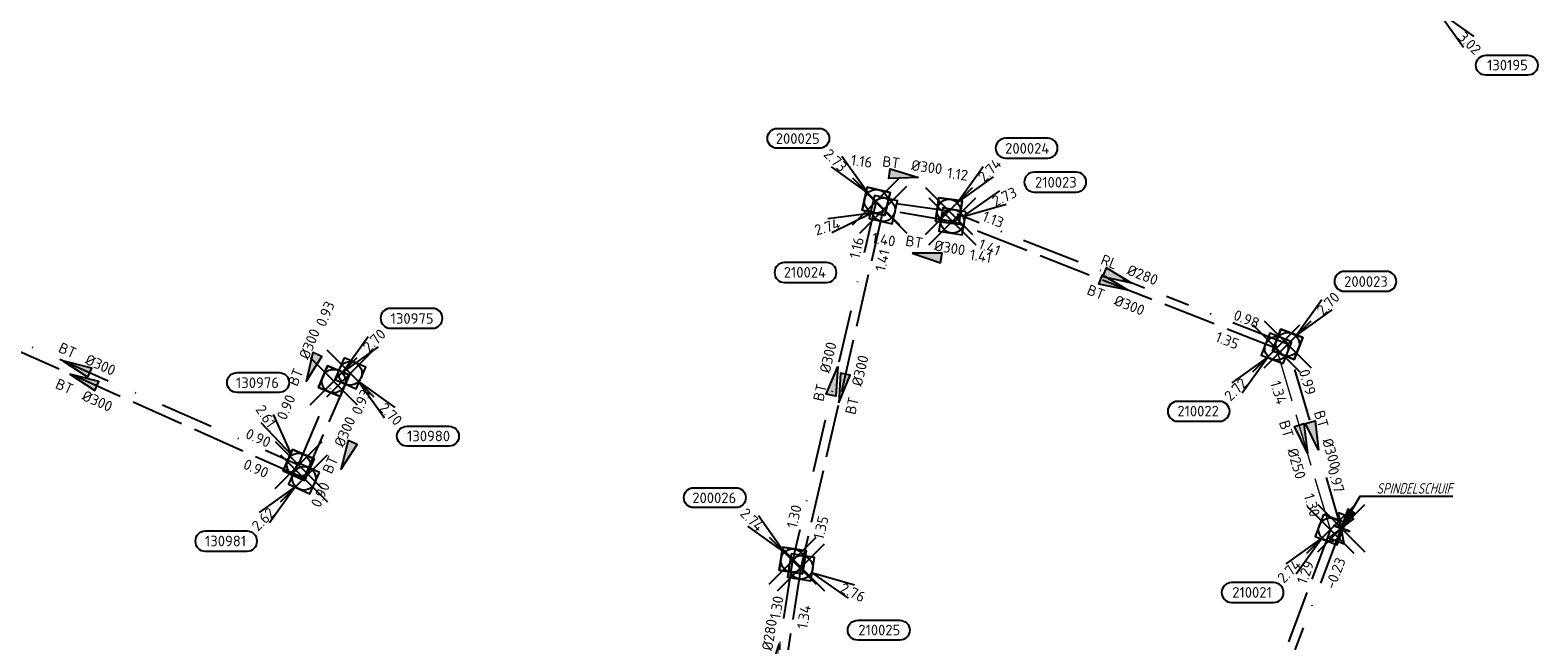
# Model space of a CAD drawing. Header units: metres. Extents: x 153343 to 157271, y 461673 to 467005.
# Tile 128 of 191: x 154117 to 154309, y 466144 to 466221. Entities that reach past the tile are written whole.
import ezdxf
from ezdxf.enums import TextEntityAlignment as Align

# ---------------------------------------------------------------- set-up
doc = ezdxf.new("R2010")
doc.units = ezdxf.units.M
doc.header["$LTSCALE"] = 0.75
doc.header["$PDMODE"] = 3
doc.header["$PDSIZE"] = 3
for name, pattern in [('RI-HWA_BETON', [11.4, 9, -2.4]), ('RI-RELINEN', [38, 10, -4, 0, -4, 4, -4, 4, -4, 0, -4]), ('RI-VWA_BETON', [19, 9, -5, 0, -5])]:
    doc.linetypes.add(name, pattern=pattern)
doc.layers.get('0').update_dxf_attribs({"lineweight": 25})
doc.layers.get('defpoints').update_dxf_attribs({"lineweight": 25})
for name, color, linetype in [('B-OI-RI-AANPIJLING', 1, 'Continuous'), ('B-OI-RI-HWA_PUTNUMMER-S @ 0.75', 151, 'Continuous'), ('B-OI-RI-HWA_TRANSPORTLEIDING_BETON_300-G', 151, 'RI-HWA_BETON'), ('B-OI-RI-VWA_PUTNUMMER-S @ 0.75', 33, 'Continuous'), ('B-OI-RI-VWA_TRANSPORTLEIDING_B+RELINED_280-G', 33, 'RI-RELINEN'), ('B-OI-RI-VWA_TRANSPORTLEIDING_BETON_300-G', 33, 'RI-VWA_BETON')]:
    doc.layers.add(name, color=color, linetype=linetype)
for name, color, linetype, lineweight in [('B-OI-RI-GWA_PUTNUMMER-S @ 0.75', 11, 'Continuous', 25), ('B-OI-RI-GWA_STROOMRICHTING-S @ 0.75', 11, 'Continuous', 25), ('B-OI-RI-HWA_RIOOLPUT_INSPECTIEPUT-S', 151, 'Continuous', 25), ('B-OI-RI-HWA_STROOMRICHTING-S @ 0.75', 151, 'Continuous', 25), ('B-OI-RI-HWA_TRANSPORTLEIDING_BETON_250-G', 151, 'RI-HWA_BETON', 18), ('B-OI-RI-VWA_HULPSTUK-S @ 0.75', 33, 'Continuous', 25), ('B-OI-RI-VWA_RIOOLPUT_INSPECTIEPUT_BETON-S', 33, 'Continuous', 25), ('B-OI-RI-VWA_STROOMRICHTING-S @ 0.75', 33, 'Continuous', 25), ('N-OI-RI-BIJZONDERDERHEDEN-T18', 134, 'Continuous', 18)]:
    doc.layers.add(name, color=color, linetype=linetype, lineweight=lineweight)
doc.layers.add('inspectieput', color=7, linetype='Continuous', plot=False)
doc.layers.add('spindelschuif', color=7, linetype='Continuous', plot=False)
doc.styles.add('NLCS-ISO', font='isocpeur.ttf')
doc.styles.add('NLCS-ISO-M750-T18_CURSIEF', font='NLCS-ISO.ttf', dxfattribs={"oblique": 15, "height": 1.35})

# ---------------------------------------------------------------- blocks, each defined once
blk = doc.blocks.new('*U101')
at = {"ltscale": 0.1}
blk.add_hatch(color=256, dxfattribs=at).paths.add_polyline_path([(-2.500000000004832, 0), (2.500000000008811, -0.8333333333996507), (2.500000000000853, 0.8333333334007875)])
at = {"ltscale": 0.1, "flags": 128}
blk.add_lwpolyline([(-2.500000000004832, 0), (2.500000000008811, -0.8333333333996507), (2.500000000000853, 0.8333333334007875)], close=True, dxfattribs=at)
at = {"ltscale": 0.1, "style": 'NLCS-ISO'}
for tag, p in [('BOBL', (-24.6333736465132, -3.240000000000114)), ('MAT', (-1.000000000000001, -3.740000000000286))]:
    blk.add_attdef(tag, text='', height=1.8, dxfattribs=at).set_placement(p, align=Align.BOTTOM_RIGHT)
for tag, p in [('DIA', (0.9999999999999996, -3.740000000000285)), ('BOBR', (23.68738302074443, -3.231687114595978))]:
    blk.add_attdef(tag, text='', height=1.8, dxfattribs=at).set_placement(p, align=Align.BOTTOM_LEFT)
at = {"layer": 'defpoints', "ltscale": 0.1, "style": 'NLCS-ISO', "flags": 1}
blk.add_attdef('JVA', text='', height=1.8, dxfattribs=at).set_placement((0, -0.9999999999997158), align=Align.TOP_CENTER)
blk = doc.blocks.new('*U102')
at = {"ltscale": 0.1}
blk.add_hatch(color=256, dxfattribs=at).paths.add_polyline_path([(-2.500000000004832, 0), (2.500000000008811, -0.8333333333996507), (2.500000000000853, 0.8333333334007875)])
at = {"ltscale": 0.1, "flags": 128}
blk.add_lwpolyline([(-2.500000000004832, 0), (2.500000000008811, -0.8333333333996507), (2.500000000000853, 0.8333333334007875)], close=True, dxfattribs=at)
at = {"ltscale": 0.1, "style": 'NLCS-ISO'}
for tag, p in [('BOBL', (-21.89021853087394, -3.240000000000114)), ('MAT', (-1.000000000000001, -3.740000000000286))]:
    blk.add_attdef(tag, text='', height=1.8, dxfattribs=at).set_placement(p, align=Align.BOTTOM_RIGHT)
for tag, p in [('DIA', (0.9999999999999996, -3.740000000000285)), ('BOBR', (20.9442285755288, -3.233604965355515))]:
    blk.add_attdef(tag, text='', height=1.8, dxfattribs=at).set_placement(p, align=Align.BOTTOM_LEFT)
at = {"layer": 'defpoints', "ltscale": 0.1, "style": 'NLCS-ISO', "flags": 1}
blk.add_attdef('JVA', text='', height=1.8, dxfattribs=at).set_placement((0, -0.9999999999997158), align=Align.TOP_CENTER)
blk = doc.blocks.new('*U80')
at = {"ltscale": 0.1}
blk.add_hatch(color=256, dxfattribs=at).paths.add_polyline_path([(-2.500000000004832, 0), (2.500000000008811, -0.8333333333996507), (2.500000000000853, 0.8333333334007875)])
at = {"ltscale": 0.1, "flags": 128}
blk.add_lwpolyline([(-2.500000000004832, 0), (2.500000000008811, -0.8333333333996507), (2.500000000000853, 0.8333333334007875)], close=True, dxfattribs=at)
at = {"ltscale": 0.1, "style": 'NLCS-ISO'}
for tag, p in [('MAT', (-1, 0.5000000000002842)), ('BOBL', (-5.662221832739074, 1.144560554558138e-13))]:
    blk.add_attdef(tag, text='', height=1.8, dxfattribs=at).set_placement(p, align=Align.BOTTOM_RIGHT)
for tag, p in [('DIA', (1, 0.5000000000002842)), ('BOBR', (7.216235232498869, 0.003202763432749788))]:
    blk.add_attdef(tag, text='', height=1.8, dxfattribs=at).set_placement(p, align=Align.BOTTOM_LEFT)
at = {"layer": 'defpoints', "ltscale": 0.1, "style": 'NLCS-ISO', "flags": 1}
blk.add_attdef('JVA', text='', height=1.8, dxfattribs=at).set_placement((0, -0.9999999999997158), align=Align.TOP_CENTER)
blk = doc.blocks.new('*U111')
at = {"ltscale": 0.1}
blk.add_hatch(color=256, dxfattribs=at).paths.add_polyline_path([(2.500000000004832, 0), (-2.500000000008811, -0.8333333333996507), (-2.500000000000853, 0.8333333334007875)])
at = {"ltscale": 0.1, "flags": 128}
blk.add_lwpolyline([(2.500000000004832, 0), (-2.500000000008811, -0.8333333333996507), (-2.500000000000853, 0.8333333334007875)], close=True, dxfattribs=at)
at = {"ltscale": 0.1, "style": 'NLCS-ISO'}
for tag, p in [('BOBL', (-20.26522243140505, -3.240000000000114)), ('MAT', (-1.000000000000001, -3.740000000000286))]:
    blk.add_attdef(tag, text='', height=1.8, dxfattribs=at).set_placement(p, align=Align.BOTTOM_RIGHT)
for tag, p in [('DIA', (0.9999999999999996, -3.740000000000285)), ('BOBR', (19.31923287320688, -3.234741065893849))]:
    blk.add_attdef(tag, text='', height=1.8, dxfattribs=at).set_placement(p, align=Align.BOTTOM_LEFT)
at = {"layer": 'defpoints', "ltscale": 0.1, "style": 'NLCS-ISO', "flags": 1}
blk.add_attdef('JVA', text='', height=1.8, dxfattribs=at).set_placement((0, -0.9999999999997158), align=Align.TOP_CENTER)
blk = doc.blocks.new('*U114')
at = {"ltscale": 0.1}
blk.add_hatch(color=256, dxfattribs=at).paths.add_polyline_path([(-2.500000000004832, 0), (2.500000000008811, -0.8333333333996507), (2.500000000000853, 0.8333333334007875)])
at = {"ltscale": 0.1, "flags": 128}
blk.add_lwpolyline([(-2.500000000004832, 0), (2.500000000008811, -0.8333333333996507), (2.500000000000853, 0.8333333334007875)], close=True, dxfattribs=at)
at = {"ltscale": 0.1, "style": 'NLCS-ISO'}
for tag, p in [('MAT', (-1, 0.5000000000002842)), ('BOBL', (-22.39600124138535, 1.125716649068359e-13))]:
    blk.add_attdef(tag, text='', height=1.8, dxfattribs=at).set_placement(p, align=Align.BOTTOM_RIGHT)
for tag, p in [('DIA', (1, 0.5000000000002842)), ('BOBR', (21.45001116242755, -0.006748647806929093))]:
    blk.add_attdef(tag, text='', height=1.8, dxfattribs=at).set_placement(p, align=Align.BOTTOM_LEFT)
at = {"layer": 'defpoints', "ltscale": 0.1, "style": 'NLCS-ISO', "flags": 1}
blk.add_attdef('JVA', text='', height=1.8, dxfattribs=at).set_placement((0, -0.9999999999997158), align=Align.TOP_CENTER)
blk = doc.blocks.new('*U115')
at = {"ltscale": 0.1}
blk.add_hatch(color=256, dxfattribs=at).paths.add_polyline_path([(2.500000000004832, 0), (-2.500000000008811, -0.8333333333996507), (-2.500000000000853, 0.8333333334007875)])
at = {"ltscale": 0.1, "flags": 128}
blk.add_lwpolyline([(2.500000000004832, 0), (-2.500000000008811, -0.8333333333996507), (-2.500000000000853, 0.8333333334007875)], close=True, dxfattribs=at)
at = {"ltscale": 0.1, "style": 'NLCS-ISO'}
for tag, p in [('BOBL', (-6.749916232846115, -3.240000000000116)), ('MAT', (-1.000000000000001, -3.740000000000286))]:
    blk.add_attdef(tag, text='', height=1.8, dxfattribs=at).set_placement(p, align=Align.BOTTOM_RIGHT)
for tag, p in [('DIA', (0.9999999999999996, -3.740000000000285)), ('BOBR', (9.228283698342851, -3.246584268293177))]:
    blk.add_attdef(tag, text='', height=1.8, dxfattribs=at).set_placement(p, align=Align.BOTTOM_LEFT)
at = {"layer": 'defpoints', "ltscale": 0.1, "style": 'NLCS-ISO', "flags": 1}
blk.add_attdef('JVA', text='', height=1.8, dxfattribs=at).set_placement((0, -0.9999999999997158), align=Align.TOP_CENTER)
blk = doc.blocks.new('*U135')
at = {"ltscale": 0.1}
blk.add_hatch(color=256, dxfattribs=at).paths.add_polyline_path([(2.500000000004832, 0), (-2.500000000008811, -0.8333333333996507), (-2.500000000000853, 0.8333333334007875)])
at = {"ltscale": 0.1, "flags": 128}
blk.add_lwpolyline([(2.500000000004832, 0), (-2.500000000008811, -0.8333333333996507), (-2.500000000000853, 0.8333333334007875)], close=True, dxfattribs=at)
at = {"ltscale": 0.1, "style": 'NLCS-ISO'}
for tag, p in [('MAT', (-1, 0.5000000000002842)), ('BOBL', (-7.445877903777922, 1.142551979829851e-13))]:
    blk.add_attdef(tag, text='', height=1.8, dxfattribs=at).set_placement(p, align=Align.BOTTOM_RIGHT)
for tag, p in [('DIA', (1, 0.5000000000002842)), ('BOBR', (6.499891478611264, 0.003703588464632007))]:
    blk.add_attdef(tag, text='', height=1.8, dxfattribs=at).set_placement(p, align=Align.BOTTOM_LEFT)
at = {"layer": 'defpoints', "ltscale": 0.1, "style": 'NLCS-ISO', "flags": 1}
blk.add_attdef('JVA', text='', height=1.8, dxfattribs=at).set_placement((0, -0.9999999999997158), align=Align.TOP_CENTER)
blk = doc.blocks.new('*U136')
at = {"ltscale": 0.1}
blk.add_hatch(color=256, dxfattribs=at).paths.add_polyline_path([(2.500000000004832, 0), (-2.500000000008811, -0.8333333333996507), (-2.500000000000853, 0.8333333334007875)])
at = {"ltscale": 0.1, "flags": 128}
blk.add_lwpolyline([(2.500000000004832, 0), (-2.500000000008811, -0.8333333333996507), (-2.500000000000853, 0.8333333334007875)], close=True, dxfattribs=at)
at = {"ltscale": 0.1, "style": 'NLCS-ISO'}
for tag, p in [('MAT', (-1, 0.5000000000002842)), ('BOBL', (-22.04264743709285, 1.126114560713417e-13))]:
    blk.add_attdef(tag, text='', height=1.8, dxfattribs=at).set_placement(p, align=Align.BOTTOM_RIGHT)
for tag, p in [('DIA', (1, 0.5000000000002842)), ('BOBR', (21.09665744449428, -0.006501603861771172))]:
    blk.add_attdef(tag, text='', height=1.8, dxfattribs=at).set_placement(p, align=Align.BOTTOM_LEFT)
at = {"layer": 'defpoints', "ltscale": 0.1, "style": 'NLCS-ISO', "flags": 1}
blk.add_attdef('JVA', text='', height=1.8, dxfattribs=at).set_placement((0, -0.9999999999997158), align=Align.TOP_CENTER)
blk = doc.blocks.new('*U66')
at = {"ltscale": 0.1}
blk.add_hatch(color=256, dxfattribs=at).paths.add_polyline_path([(2.500000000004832, 0), (-2.500000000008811, -0.8333333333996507), (-2.500000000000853, 0.8333333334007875)])
at = {"ltscale": 0.1, "flags": 128}
blk.add_lwpolyline([(2.500000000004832, 0), (-2.500000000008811, -0.8333333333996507), (-2.500000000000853, 0.8333333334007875)], close=True, dxfattribs=at)
at = {"ltscale": 0.1, "style": 'NLCS-ISO'}
for tag, p in [('MAT', (-1, 0.5000000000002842)), ('BOBL', (-5.662221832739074, 1.144560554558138e-13))]:
    blk.add_attdef(tag, text='', height=1.8, dxfattribs=at).set_placement(p, align=Align.BOTTOM_RIGHT)
for tag, p in [('DIA', (1, 0.5000000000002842)), ('BOBR', (7.216235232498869, 0.003202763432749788))]:
    blk.add_attdef(tag, text='', height=1.8, dxfattribs=at).set_placement(p, align=Align.BOTTOM_LEFT)
at = {"layer": 'defpoints', "ltscale": 0.1, "style": 'NLCS-ISO', "flags": 1}
blk.add_attdef('JVA', text='', height=1.8, dxfattribs=at).set_placement((0, -0.9999999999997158), align=Align.TOP_CENTER)
blk = doc.blocks.new('*U122')
at = {"ltscale": 0.1}
blk.add_hatch(color=256, dxfattribs=at).paths.add_polyline_path([(2.500000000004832, 0), (-2.500000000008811, -0.8333333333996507), (-2.500000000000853, 0.8333333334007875)])
at = {"ltscale": 0.1, "flags": 128}
blk.add_lwpolyline([(2.500000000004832, 0), (-2.500000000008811, -0.8333333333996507), (-2.500000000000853, 0.8333333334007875)], close=True, dxfattribs=at)
at = {"ltscale": 0.1, "style": 'NLCS-ISO'}
for tag, p in [('MAT', (-1, 0.5000000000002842)), ('BOBL', (-21.6243377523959, 1.126585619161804e-13))]:
    blk.add_attdef(tag, text='', height=1.8, dxfattribs=at).set_placement(p, align=Align.BOTTOM_RIGHT)
for tag, p in [('DIA', (1, 0.5000000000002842)), ('BOBR', (20.67834786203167, -0.006209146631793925))]:
    blk.add_attdef(tag, text='', height=1.8, dxfattribs=at).set_placement(p, align=Align.BOTTOM_LEFT)
at = {"layer": 'defpoints', "ltscale": 0.1, "style": 'NLCS-ISO', "flags": 1}
blk.add_attdef('JVA', text='', height=1.8, dxfattribs=at).set_placement((0, -0.9999999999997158), align=Align.TOP_CENTER)
blk = doc.blocks.new('*U145')
at = {"ltscale": 0.1}
blk.add_hatch(color=256, dxfattribs=at).paths.add_polyline_path([(2.500000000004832, 0), (-2.500000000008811, -0.8333333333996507), (-2.500000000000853, 0.8333333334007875)])
at = {"ltscale": 0.1, "flags": 128}
blk.add_lwpolyline([(2.500000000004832, 0), (-2.500000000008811, -0.8333333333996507), (-2.500000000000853, 0.8333333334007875)], close=True, dxfattribs=at)
at = {"ltscale": 0.1, "style": 'NLCS-ISO'}
for tag, p in [('BOBL', (-23.73627073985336, -3.240000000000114)), ('MAT', (-1.000000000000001, -3.740000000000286))]:
    blk.add_attdef(tag, text='', height=1.8, dxfattribs=at).set_placement(p, align=Align.BOTTOM_RIGHT)
for tag, p in [('DIA', (0.9999999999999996, -3.740000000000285)), ('BOBR', (22.79028033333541, -3.232314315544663))]:
    blk.add_attdef(tag, text='', height=1.8, dxfattribs=at).set_placement(p, align=Align.BOTTOM_LEFT)
at = {"layer": 'defpoints', "ltscale": 0.1, "style": 'NLCS-ISO', "flags": 1}
blk.add_attdef('JVA', text='', height=1.8, dxfattribs=at).set_placement((0, -0.9999999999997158), align=Align.TOP_CENTER)
blk = doc.blocks.new('*U146')
at = {"ltscale": 0.1}
blk.add_hatch(color=256, dxfattribs=at).paths.add_polyline_path([(2.500000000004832, 0), (-2.500000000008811, -0.8333333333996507), (-2.500000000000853, 0.8333333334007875)])
at = {"ltscale": 0.1, "flags": 128}
blk.add_lwpolyline([(2.500000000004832, 0), (-2.500000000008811, -0.8333333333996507), (-2.500000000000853, 0.8333333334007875)], close=True, dxfattribs=at)
at = {"ltscale": 0.1, "style": 'NLCS-ISO'}
for tag, p in [('MAT', (-1, 0.5000000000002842)), ('BOBL', (-6.961688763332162, 1.143097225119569e-13))]:
    blk.add_attdef(tag, text='', height=1.8, dxfattribs=at).set_placement(p, align=Align.BOTTOM_RIGHT)
for tag, p in [('DIA', (1, 0.5000000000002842)), ('BOBR', (6.015702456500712, 0.004042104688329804))]:
    blk.add_attdef(tag, text='', height=1.8, dxfattribs=at).set_placement(p, align=Align.BOTTOM_LEFT)
at = {"layer": 'defpoints', "ltscale": 0.1, "style": 'NLCS-ISO', "flags": 1}
blk.add_attdef('JVA', text='', height=1.8, dxfattribs=at).set_placement((0, -0.9999999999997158), align=Align.TOP_CENTER)
blk = doc.blocks.new('*U2219')
at = {"ltscale": 0.1}
blk.add_hatch(color=256, dxfattribs=at).paths.add_polyline_path([(-2.500000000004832, 0), (2.500000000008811, -0.8333333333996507), (2.500000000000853, 0.8333333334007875)])
at = {"ltscale": 0.1, "flags": 128}
blk.add_lwpolyline([(-2.500000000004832, 0), (2.500000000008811, -0.8333333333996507), (2.500000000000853, 0.8333333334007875)], close=True, dxfattribs=at)
at = {"ltscale": 0.1, "style": 'NLCS-ISO'}
for tag, p in [('BOBL', (-31.75669293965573, -3.240000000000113)), ('MAT', (-1.000000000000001, -3.740000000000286))]:
    blk.add_attdef(tag, text='', height=1.8, dxfattribs=at).set_placement(p, align=Align.BOTTOM_RIGHT)
for tag, p in [('DIA', (0.9999999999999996, -3.740000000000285)), ('BOBR', (30.81070057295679, -3.226706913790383))]:
    blk.add_attdef(tag, text='', height=1.8, dxfattribs=at).set_placement(p, align=Align.BOTTOM_LEFT)
at = {"layer": 'defpoints', "ltscale": 0.1, "style": 'NLCS-ISO', "flags": 1}
blk.add_attdef('JVA', text='', height=1.8, dxfattribs=at).set_placement((0, -0.9999999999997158), align=Align.TOP_CENTER)
blk = doc.blocks.new('*U2220')
at = {"ltscale": 0.1}
blk.add_hatch(color=256, dxfattribs=at).paths.add_polyline_path([(-2.500000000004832, 0), (2.500000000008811, -0.8333333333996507), (2.500000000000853, 0.8333333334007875)])
at = {"ltscale": 0.1, "flags": 128}
blk.add_lwpolyline([(-2.500000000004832, 0), (2.500000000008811, -0.8333333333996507), (2.500000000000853, 0.8333333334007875)], close=True, dxfattribs=at)
at = {"ltscale": 0.1, "style": 'NLCS-ISO'}
for tag, p in [('MAT', (-1, 0.5000000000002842)), ('BOBL', (-32.00379197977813, 1.114897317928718e-13))]:
    blk.add_attdef(tag, text='', height=1.8, dxfattribs=at).set_placement(p, align=Align.BOTTOM_RIGHT)
for tag, p in [('DIA', (1, 0.5000000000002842)), ('BOBR', (31.05779955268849, -0.01346584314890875))]:
    blk.add_attdef(tag, text='', height=1.8, dxfattribs=at).set_placement(p, align=Align.BOTTOM_LEFT)
at = {"layer": 'defpoints', "ltscale": 0.1, "style": 'NLCS-ISO', "flags": 1}
blk.add_attdef('JVA', text='', height=1.8, dxfattribs=at).set_placement((0, -0.9999999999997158), align=Align.TOP_CENTER)
blk = doc.blocks.new('*U353')
at = {"ltscale": 0.1}
blk.add_hatch(color=256, dxfattribs=at).paths.add_polyline_path([(2.500000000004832, 0), (-2.500000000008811, -0.8333333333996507), (-2.500000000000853, 0.8333333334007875)])
at = {"ltscale": 0.1, "flags": 128}
blk.add_lwpolyline([(2.500000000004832, 0), (-2.500000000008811, -0.8333333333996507), (-2.500000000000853, 0.8333333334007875)], close=True, dxfattribs=at)
at = {"ltscale": 0.1, "style": 'NLCS-ISO'}
for tag, p in [('MAT', (-1, 0.5000000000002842)), ('BOBL', (-20.84457502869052, 1.127463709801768e-13))]:
    blk.add_attdef(tag, text='', height=1.8, dxfattribs=at).set_placement(p, align=Align.BOTTOM_RIGHT)
for tag, p in [('DIA', (1, 0.5000000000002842)), ('BOBR', (19.89858532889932, -0.005663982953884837))]:
    blk.add_attdef(tag, text='', height=1.8, dxfattribs=at).set_placement(p, align=Align.BOTTOM_LEFT)
at = {"layer": 'defpoints', "ltscale": 0.1, "style": 'NLCS-ISO', "flags": 1}
blk.add_attdef('JVA', text='', height=1.8, dxfattribs=at).set_placement((0, -0.9999999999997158), align=Align.TOP_CENTER)
blk = doc.blocks.new('B-SRI-PUT_HWA-SO')
at = {"lineweight": -3, "flags": 128}
blk.add_lwpolyline([(-1.999999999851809, -2.00000000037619), (2.000000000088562, -2.000000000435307), (2.000000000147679, 1.99999999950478), (-2.00000000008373, 1.999999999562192)], close=True, dxfattribs=at)
at = {"lineweight": -3}
blk.add_circle((0, 0), 1.999999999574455, dxfattribs=at)
blk = doc.blocks.new('*U396')
for q in [(8.02424040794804, -5.236799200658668), (9.105773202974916, -2.982850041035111)]:
    blk.add_line((1.80315932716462, -0.8652262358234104), q)
blk.add_lwpolyline([(16.8101220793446, -12.39118641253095), (9.652067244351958, -12.39118641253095, -0.9999999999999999), (9.652067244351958, -9.006816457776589), (16.8101220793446, -9.006816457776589, -0.9999999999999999)], format="xyb", close=True)
at = {"ltscale": 0.1, "style": 'NLCS-ISO'}
blk.add_attdef('PUTHGT', text='', height=1.8, rotation=334.3664901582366, dxfattribs=at).set_placement((6.883114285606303, -3.33378304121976), align=Align.MIDDLE_LEFT)
blk.add_attdef('PUTNR', text='', height=1.8, dxfattribs=at).set_placement((13.33333333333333, -8.866666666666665), align=Align.MIDDLE_CENTER)
blk = doc.blocks.new('*U397')
for q in [(-9.452959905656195, -1.566540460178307), (-8.725980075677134, -3.958506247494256)]:
    blk.add_line((-1.91357262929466, -0.5815838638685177), q)
blk.add_lwpolyline([(-16.8101220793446, -12.39118641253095), (-9.652067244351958, -12.39118641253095, 0.9999999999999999), (-9.652067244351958, -9.006816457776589), (-16.8101220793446, -9.006816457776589, 0.9999999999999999)], format="xyb", close=True)
at = {"ltscale": 0.1, "style": 'NLCS-ISO'}
blk.add_attdef('PUTHGT', text='', height=1.8, rotation=16.9053737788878, dxfattribs=at).set_placement((-11.4426101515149, -3.506910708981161), align=Align.MIDDLE_LEFT)
blk.add_attdef('PUTNR', text='', height=1.8, dxfattribs=at).set_placement((-13.33333333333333, -8.866666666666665), align=Align.MIDDLE_CENTER)
blk = doc.blocks.new('*U398')
for q in [(8.055539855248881, 5.188523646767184), (9.123519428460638, 2.928121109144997)]:
    blk.add_line((1.808322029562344, 0.8543836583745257), q)
blk.add_lwpolyline([(21.06616080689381, 8.377612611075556), (13.90810597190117, 8.377612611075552, 0.9999999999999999), (13.90810597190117, 4.993242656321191), (21.06616080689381, 4.993242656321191, 0.9999999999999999)], format="xyb", close=True)
at = {"ltscale": 0.1, "style": 'NLCS-ISO'}
blk.add_attdef('PUTHGT', text='', height=1.8, rotation=25.28947812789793, dxfattribs=at).set_placement((6.903007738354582, 3.292393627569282), align=Align.MIDDLE_LEFT)
blk.add_attdef('PUTNR', text='', height=1.8, dxfattribs=at).set_placement((17.58937206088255, 6.653092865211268), align=Align.MIDDLE_CENTER)
blk = doc.blocks.new('*U241')
for q in [(-7.601397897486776, -5.833630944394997), (-5.833630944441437, -7.601397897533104)]:
    blk.add_line((-1.414213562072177, -1.414213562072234), q)
blk.add_lwpolyline([(-16.8101220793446, -12.39118641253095), (-9.652067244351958, -12.39118641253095, 0.9999999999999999), (-9.652067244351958, -9.006816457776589), (-16.8101220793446, -9.006816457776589, 0.9999999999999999)], format="xyb", close=True)
at = {"ltscale": 0.1, "style": 'NLCS-ISO'}
blk.add_attdef('PUTHGT', text='', height=1.8, rotation=44.99999999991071, dxfattribs=at).set_placement((-8.442832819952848, -8.482353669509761), align=Align.MIDDLE_LEFT)
blk.add_attdef('PUTNR', text='', height=1.8, dxfattribs=at).set_placement((-13.33333333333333, -8.866666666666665), align=Align.MIDDLE_CENTER)
blk = doc.blocks.new('*U260')
for q in [(-7.601397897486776, 5.833630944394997), (-5.833630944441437, 7.601397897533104)]:
    blk.add_line((-1.414213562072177, 1.414213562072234), q)
blk.add_lwpolyline([(-16.8101220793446, 12.39118641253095), (-9.652067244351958, 12.39118641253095, -0.9999999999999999), (-9.652067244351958, 9.006816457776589), (-16.8101220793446, 9.006816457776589, -0.9999999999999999)], format="xyb", close=True)
at = {"ltscale": 0.1, "style": 'NLCS-ISO'}
blk.add_attdef('PUTNR', text='', height=1.8, dxfattribs=at).set_placement((-13.33333333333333, 10.66666666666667), align=Align.MIDDLE_CENTER)
blk.add_attdef('PUTHGT', text='', height=1.8, rotation=315.0000000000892, dxfattribs=at).set_placement((-8.442832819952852, 8.482353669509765), align=Align.MIDDLE_LEFT)
blk = doc.blocks.new('*U43')
for q in [(5.833630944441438, 7.601397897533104), (7.601397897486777, 5.833630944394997)]:
    blk.add_line((1.414213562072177, 1.414213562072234), q)
blk.add_lwpolyline([(16.8101220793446, 12.39118641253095), (9.652067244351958, 12.39118641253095, 0.9999999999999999), (9.652067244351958, 9.006816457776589), (16.8101220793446, 9.006816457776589, 0.9999999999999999)], format="xyb", close=True)
at = {"ltscale": 0.1, "style": 'NLCS-ISO'}
blk.add_attdef('PUTHGT', text='', height=1.8, rotation=44.99999999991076, dxfattribs=at).set_placement((5.388131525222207, 5.427652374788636), align=Align.MIDDLE_LEFT)
blk.add_attdef('PUTNR', text='', height=1.8, dxfattribs=at).set_placement((13.33333333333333, 10.66666666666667), align=Align.MIDDLE_CENTER)
blk = doc.blocks.new('SRI-HULP_AFSLUITER_SPINDEL-SO')
at = {"ltscale": 0.1}
blk.add_hatch(color=256, dxfattribs=at).paths.add_polyline_path([(0.05249999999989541, -1.290033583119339), (-0.05250000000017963, -1.290033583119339), (-0.05250000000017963, 1.456364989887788), (0.05249999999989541, 1.456364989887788)])
for p, q in [((2.303946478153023, 1.373199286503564), (-2.303946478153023, -1.373199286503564)), ((-2.303946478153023, 1.373199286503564), (2.303946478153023, -1.373199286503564)), ((2.303946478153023, -1.373199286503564), (2.303946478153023, 1.373199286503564))]:
    blk.add_line(p, q)
for p, q in [((-2.303946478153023, -1.373199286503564), (-2.303946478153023, 1.373199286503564)), ((-0.05250000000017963, -1.290033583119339), (-0.05250000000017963, 1.456364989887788)), ((-0.05250000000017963, 0.0831657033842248), (0.05249999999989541, 0.0831657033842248)), ((0.05249999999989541, -1.290033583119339), (0.05249999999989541, 1.456364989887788))]:
    blk.add_line(p, q, dxfattribs=at)
at = {"ltscale": 0.1, "flags": 128}
blk.add_lwpolyline([(0.05249999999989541, -1.290033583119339), (-0.05250000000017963, -1.290033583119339), (-0.05250000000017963, 1.456364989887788), (0.05249999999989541, 1.456364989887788)], close=True, dxfattribs=at)
blk = doc.blocks.new('*U247')
for q in [(5.833630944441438, -7.601397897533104), (7.601397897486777, -5.833630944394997)]:
    blk.add_line((1.414213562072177, -1.414213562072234), q)
blk.add_lwpolyline([(16.8101220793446, -12.39118641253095), (9.652067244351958, -12.39118641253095, -0.9999999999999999), (9.652067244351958, -9.006816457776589), (16.8101220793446, -9.006816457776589, -0.9999999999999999)], format="xyb", close=True)
at = {"ltscale": 0.1, "style": 'NLCS-ISO'}
blk.add_attdef('PUTHGT', text='', height=1.8, rotation=315.0000000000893, dxfattribs=at).set_placement((5.388131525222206, -5.427652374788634), align=Align.MIDDLE_LEFT)
blk.add_attdef('PUTNR', text='', height=1.8, dxfattribs=at).set_placement((13.33333333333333, -8.866666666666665), align=Align.MIDDLE_CENTER)
blk = doc.blocks.new('*U270')
for q in [(-4.264122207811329, 8.580778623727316), (-6.338655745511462, 7.185676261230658)]:
    blk.add_line((-1.116081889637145, 1.659626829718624), q)
blk.add_lwpolyline([(-10.46325561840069, 15.71117455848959), (-3.305200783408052, 15.71117455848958, -0.9999999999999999), (-3.305200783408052, 12.32680460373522), (-10.46325561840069, 12.32680460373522, -0.9999999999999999)], format="xyb", close=True)
at = {"ltscale": 0.1, "style": 'NLCS-ISO'}
blk.add_attdef('PUTNR', text='', height=1.8, dxfattribs=at).set_placement((-6.986466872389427, 13.9866548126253), align=Align.MIDDLE_CENTER)
blk.add_attdef('PUTHGT', text='', height=1.8, rotation=303.9204240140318, dxfattribs=at).set_placement((-6.655396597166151, 9.946730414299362), align=Align.MIDDLE_LEFT)
blk = doc.blocks.new('*U273')
for q in [(5.833630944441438, -7.601397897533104), (7.601397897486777, -5.833630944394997)]:
    blk.add_line((1.414213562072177, -1.414213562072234), q)
blk.add_lwpolyline([(16.8101220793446, -12.39118641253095), (9.652067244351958, -12.39118641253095, -0.9999999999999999), (9.652067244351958, -9.006816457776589), (16.8101220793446, -9.006816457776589, -0.9999999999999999)], format="xyb", close=True)
at = {"ltscale": 0.1, "style": 'NLCS-ISO'}
blk.add_attdef('PUTHGT', text='', height=1.8, rotation=315.0000000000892, dxfattribs=at).set_placement((5.388131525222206, -5.427652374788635), align=Align.MIDDLE_LEFT)
blk.add_attdef('PUTNR', text='', height=1.8, dxfattribs=at).set_placement((13.33333333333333, -8.866666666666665), align=Align.MIDDLE_CENTER)
blk = doc.blocks.new('B-SRI-PUT_VWA-SO')
at = {"flags": 128}
blk.add_lwpolyline([(-2.00008364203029, 2.000083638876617), (1.99991635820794, 2.000083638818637), (1.999916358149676, -1.99991636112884), (-2.000083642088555, -1.999916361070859)], close=True, dxfattribs=at)
at = {"lineweight": -3, "flags": 128}
blk.add_lwpolyline([(2.000083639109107, -1.99991635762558), (1.99991635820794, 2.000083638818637), (-2.000083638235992, 1.999916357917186), (-1.999916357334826, -2.000083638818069)], close=True, dxfattribs=at)
at = {"lineweight": -3}
blk.add_circle((0, 0), 1.999999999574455, dxfattribs=at)

msp = doc.modelspace()

# ---------------------------------------------------------------- linework, layer by layer
at = {"layer": 'B-OI-RI-AANPIJLING', "transparency": 33554610, "flags": 128}
msp.add_lwpolyline([(154284.0500002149, 466157.9399999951), (154285.7541539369, 466159.8389365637), (154284.8741691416, 466160.3547143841), (154284.0500002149, 466157.9399999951), (154285.0208332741, 466160.268751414), (154285.1674974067, 466160.1827884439), (154284.0500002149, 466157.9399999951), (154285.4608256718, 466160.0108625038), (154285.6074898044, 466159.9248995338), (154284.0500002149, 466157.9399999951), (154286.4438002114, 466162.024137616), (154298.2599628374, 466162.024137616)], dxfattribs=at)
at = {"layer": 'B-OI-RI-HWA_TRANSPORTLEIDING_BETON_250-G', "transparency": 33554610}
msp.add_line((154282.66, 466157.75), (154275.78, 466180.88), dxfattribs=at)
at = {"layer": 'B-OI-RI-HWA_TRANSPORTLEIDING_BETON_300-G', "transparency": 33554610}
for p, q in [((154225.61, 466198.59), (154215.11, 466152.94)), ((154234.44, 466197.09), (154225.61, 466198.59)), ((154275.78, 466180.88), (154234.44, 466197.09)), ((154151.7, 466164.3), (154095.4, 466189.4)), ((154157.6, 466177.7), (154151.7, 466164.3)), ((154282.66, 466157.75), (154266, 466113.16)), ((154215.11, 466152.94), (154207.27, 466102.59))]:
    msp.add_line(p, q, dxfattribs=at)
at = {"layer": 'B-OI-RI-VWA_TRANSPORTLEIDING_B+RELINED_280-G', "transparency": 33554610}
for p, q in [((154277.2, 466181.41), (154233.98, 466198.41)), ((154284.05, 466157.94), (154266.36, 466111.59)), ((154214.05, 466153.81), (154210.14, 466128.94))]:
    msp.add_line(p, q, dxfattribs=at)
at = {"layer": 'B-OI-RI-VWA_TRANSPORTLEIDING_BETON_300-G', "transparency": 33554610}
for p, q in [((154224.7, 466199.66), (154214.05, 466153.81)), ((154233.98, 466198.41), (154224.7, 466199.66)), ((154094.3, 466191.1), (154151.01, 466166.01)), ((154284.05, 466157.94), (154277.2, 466181.41)), ((154151.01, 466166.01), (154155.5, 466176.7))]:
    msp.add_line(p, q, dxfattribs=at)
at = {"layer": 'inspectieput', "color": 0, "transparency": 33554610}
for p in [(154224.7, 466199.66), (154225.61, 466198.59), (154233.98, 466198.41), (154234.44, 466197.09), (154277.2, 466181.41), (154275.78, 466180.88), (154157.6, 466177.7), (154155.5, 466176.7), (154151.01, 466166.01), (154151.7, 466164.3), (154282.66, 466157.75), (154214.05, 466153.81), (154215.11, 466152.94)]:
    msp.add_point(p, dxfattribs=at)
at = {"layer": 'inspectieput'}
for p in [(154224.7, 466199.66), (154224.7, 466199.66), (154225.61, 466198.59), (154225.61, 466198.59), (154233.98, 466198.41), (154233.98, 466198.41), (154234.44, 466197.09), (154234.44, 466197.09), (154277.2, 466181.41), (154277.2, 466181.41), (154275.78, 466180.88), (154275.78, 466180.88), (154157.6, 466177.7), (154157.6, 466177.7), (154155.5, 466176.7), (154155.5, 466176.7), (154151.01, 466166.01), (154151.01, 466166.01), (154151.7, 466164.3), (154151.7, 466164.3), (154282.66, 466157.75), (154282.66, 466157.75), (154214.05, 466153.81), (154214.05, 466153.81), (154215.11, 466152.94), (154215.11, 466152.94)]:
    msp.add_point(p, dxfattribs=at)
at = {"layer": 'spindelschuif', "color": 0, "transparency": 33554610}
msp.add_point((154284.05, 466157.94), dxfattribs=at)

# ---------------------------------------------------------------- block references
at = {"layer": 'B-OI-RI-GWA_PUTNUMMER-S @ 0.75', "color": 0, "transparency": 33554610}
ref = msp.add_blockref('*U273', (154295.25, 466225.04), dxfattribs=dict(at, xscale=0.75, yscale=0.75, zscale=0.75))
ref.add_attrib('PUTNR', '130195', dxfattribs={"layer": '0', "ltscale": 0.1, "height": 1.35, "style": 'NLCS-ISO'}).set_placement((154305.25, 466217.04), align=Align.MIDDLE_CENTER)
ref.add_attrib('PUTHGT', '3.02', dxfattribs={"layer": '0', "ltscale": 0.1, "height": 1.35, "rotation": 315.0000000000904, "style": 'NLCS-ISO'}).set_placement((154299.2910986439, 466220.9692607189), align=Align.MIDDLE_LEFT)
at = {"layer": 'B-OI-RI-GWA_STROOMRICHTING-S @ 0.75', "color": 0, "transparency": 33554610, "xscale": 0.75, "yscale": 0.75, "zscale": 0.75, "rotation": 64.93494018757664}
msp.add_blockref('*U353', (154111.33, 466237.485), dxfattribs=at).add_auto_attribs({'MAT': 'BT', 'DIA': '%%c400', 'BOBL': '0.62', 'BOBR': '0.55'})
at = {"layer": 'B-OI-RI-HWA_PUTNUMMER-S @ 0.75', "color": 0, "transparency": 33554610, "xscale": 0.75, "yscale": 0.75, "zscale": 0.75}
msp.add_blockref('*U398', (154234.44, 466197.09), dxfattribs=at).add_auto_attribs({'PUTNR': '210023', 'PUTHGT': '2.73'})
at = {"layer": 'B-OI-RI-HWA_PUTNUMMER-S @ 0.75', "color": 0, "transparency": 33554610}
ref = msp.add_blockref('*U397', (154225.61, 466198.59), dxfattribs=dict(at, xscale=0.75, yscale=0.75, zscale=0.75))
ref.add_attrib('PUTNR', '210024', dxfattribs={"layer": '0', "ltscale": 0.1, "height": 1.35, "style": 'NLCS-ISO'}).set_placement((154215.61, 466190.59), align=Align.MIDDLE_CENTER)
ref.add_attrib('PUTHGT', '2.74', dxfattribs={"layer": '0', "ltscale": 0.1, "height": 1.35, "rotation": 16.90537377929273, "style": 'NLCS-ISO'}).set_placement((154216.8988762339, 466195.9205600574), align=Align.MIDDLE_LEFT)
ref = msp.add_blockref('*U241', (154275.78, 466180.88), dxfattribs=dict(at, xscale=0.75, yscale=0.75, zscale=0.75))
ref.add_attrib('PUTNR', '210022', dxfattribs={"layer": '0', "ltscale": 0.1, "height": 1.35, "style": 'NLCS-ISO'}).set_placement((154265.78, 466172.88), align=Align.MIDDLE_CENTER)
ref.add_attrib('PUTHGT', '2.72', dxfattribs={"layer": '0', "ltscale": 0.1, "height": 1.35, "rotation": 44.99999999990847, "style": 'NLCS-ISO'}).set_placement((154269.447875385, 466174.5182347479), align=Align.MIDDLE_LEFT)
ref = msp.add_blockref('*U247', (154157.6, 466177.7), dxfattribs=dict(at, xscale=0.75, yscale=0.75, zscale=0.75))
ref.add_attrib('PUTNR', '130980', dxfattribs={"layer": '0', "ltscale": 0.1, "height": 1.35, "style": 'NLCS-ISO'}).set_placement((154167.6, 466169.7000000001), align=Align.MIDDLE_CENTER)
ref.add_attrib('PUTHGT', '2.70', dxfattribs={"layer": '0', "ltscale": 0.1, "height": 1.35, "rotation": 315.0000000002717, "style": 'NLCS-ISO'}).set_placement((154161.6410986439, 466173.629260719), align=Align.MIDDLE_LEFT)
ref = msp.add_blockref('*U241', (154151.7, 466164.3), dxfattribs=dict(at, xscale=0.75, yscale=0.75, zscale=0.75))
ref.add_attrib('PUTNR', '130981', dxfattribs={"layer": '0', "ltscale": 0.1, "height": 1.35, "style": 'NLCS-ISO'}).set_placement((154141.7, 466156.3), align=Align.MIDDLE_CENTER)
ref.add_attrib('PUTHGT', '2.62', dxfattribs={"layer": '0', "ltscale": 0.1, "height": 1.35, "rotation": 44.99999999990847, "style": 'NLCS-ISO'}).set_placement((154145.367875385, 466157.9382347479), align=Align.MIDDLE_LEFT)
ref = msp.add_blockref('*U241', (154282.66, 466157.75), dxfattribs=dict(at, xscale=0.75, yscale=0.75, zscale=0.75))
ref.add_attrib('PUTNR', '210021', dxfattribs={"layer": '0', "ltscale": 0.1, "height": 1.35, "style": 'NLCS-ISO'}).set_placement((154272.66, 466149.75), align=Align.MIDDLE_CENTER)
ref.add_attrib('PUTHGT', '2.74', dxfattribs={"layer": '0', "ltscale": 0.1, "height": 1.35, "rotation": 44.99999999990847, "style": 'NLCS-ISO'}).set_placement((154276.2324159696, 466151.2927753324), align=Align.MIDDLE_LEFT)
ref = msp.add_blockref('*U396', (154215.11, 466152.94), dxfattribs=dict(at, xscale=0.75, yscale=0.75, zscale=0.75))
ref.add_attrib('PUTNR', '210025', dxfattribs={"layer": '0', "ltscale": 0.1, "height": 1.35, "style": 'NLCS-ISO'}).set_placement((154225.11, 466144.9400000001), align=Align.MIDDLE_CENTER)
ref.add_attrib('PUTHGT', '2.76', dxfattribs={"layer": '0', "ltscale": 0.1, "height": 1.35, "rotation": 334.3664901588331, "style": 'NLCS-ISO'}).set_placement((154220.2723357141, 466150.4396627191), align=Align.MIDDLE_LEFT)
at = {"layer": 'B-OI-RI-HWA_RIOOLPUT_INSPECTIEPUT-S', "transparency": 33554610}
for p, xscale, yscale, zscale, rotation in [((154225.61, 466198.59), 0.75, 0.75, 0.75, 257.0466394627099), ((154225.61, 466198.59), 0.75, 0.75, 0.75, 257.0466394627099), ((154225.61, 466198.59), 0.75, 0.75, 0.75, 257.0466394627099), ((154234.44, 466197.09), 0.75, 0.75, 0.75, 170.3588919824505), ((154234.44, 466197.09), 0.75, 0.75, 0.75, 170.3588919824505), ((154234.44, 466197.09), 0.75, 0.75, 0.75, 170.3588919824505), ((154275.78, 466180.88), 0.7500000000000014, 0.7500000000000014, 0.7500000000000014, 158.5891503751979), ((154275.78, 466180.88), 0.7500000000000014, 0.7500000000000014, 0.7500000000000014, 158.5891503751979), ((154275.78, 466180.88), 0.7500000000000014, 0.7500000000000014, 0.7500000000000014, 158.5891503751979), ((154157.6, 466177.7), 0.75, 0.75, 0.75, 246.2361779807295), ((154157.6, 466177.7), 0.75, 0.75, 0.75, 246.2361779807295), ((154157.6, 466177.7), 0.75, 0.75, 0.75, 246.2361779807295), ((154151.7, 466164.2999999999), 0.7500000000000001, 0.7500000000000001, 0.7500000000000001, 155.9714477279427), ((154151.7, 466164.2999999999), 0.7500000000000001, 0.7500000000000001, 0.7500000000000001, 155.9714477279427), ((154151.7, 466164.2999999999), 0.7500000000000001, 0.7500000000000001, 0.7500000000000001, 155.9714477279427), ((154282.66, 466157.7500000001), 0.7499999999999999, 0.7499999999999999, 0.7499999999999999, 249.5129858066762), ((154282.66, 466157.7500000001), 0.7499999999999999, 0.7499999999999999, 0.7499999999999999, 249.5129858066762), ((154282.66, 466157.7500000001), 0.7499999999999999, 0.7499999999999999, 0.7499999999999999, 249.5129858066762), ((154215.11, 466152.9399999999), 0.7500000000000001, 0.7500000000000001, 0.7500000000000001, 261.1495440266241), ((154215.11, 466152.9399999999), 0.7500000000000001, 0.7500000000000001, 0.7500000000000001, 261.1495440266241), ((154215.11, 466152.9399999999), 0.7500000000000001, 0.7500000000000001, 0.7500000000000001, 261.1495440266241)]:
    msp.add_blockref('B-SRI-PUT_HWA-SO', p, dxfattribs=dict(at, xscale=xscale, yscale=yscale, zscale=zscale, rotation=rotation))
at = {"layer": 'B-OI-RI-HWA_STROOMRICHTING-S @ 0.75', "color": 0, "transparency": 33554610}
for name, p, xscale, yscale, zscale, rotation, values in [('*U102', (154220.36, 466175.7650000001), 0.75, 0.75, 0.75, 77.0466394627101, {'MAT': 'BT', 'DIA': '%%c300', 'BOBL': '1.35', 'BOBR': '1.41'}), ('*U80', (154231.1592012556, 466192.740276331), 0.75, 0.75, 0.75, 350.3588919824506, {'MAT': 'BT', 'DIA': '%%c300', 'BOBL': '1.40', 'BOBR': '1.41'}), ('*U111', (154255.11, 466188.985), 0.75, 0.75, 0.75, 338.589150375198, {'MAT': 'BT', 'DIA': '%%c300', 'BOBL': '1.41', 'BOBR': '1.35'}), ('*U2219', (154123.55, 466176.85), 0.75, 0.75, 0.75, 335.9714477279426, {'MAT': 'BT', 'DIA': '%%c300', 'BOBL': '0.74', 'BOBR': '0.90'}), ('*U115', (154279.22, 466169.3149999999), 0.7499999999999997, 0.7499999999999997, 0.7499999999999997, 286.5650676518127, {'MAT': 'BT', 'DIA': '%%c250', 'BOBL': '1.34', 'BOBR': '1.30'}), ('*U80', (154157.1415720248, 466167.1526831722), 0.75, 0.75, 0.75, 66.23617798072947, {'MAT': 'BT', 'DIA': '%%c300', 'BOBL': '0.90', 'BOBR': '0.93'}), ('*U114', (154274.33, 466135.4549999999), 0.75, 0.75, 0.75, 69.51298580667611, {'MAT': 'BT', 'DIA': '%%c300', 'BOBL': '1.22', 'BOBR': '1.29'}), ('*U101', (154211.19, 466127.765), 0.75, 0.75, 0.75, 81.14954402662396, {'MAT': 'BT', 'DIA': '%%c300', 'BOBL': '1.28', 'BOBR': '1.34'})]:
    msp.add_blockref(name, p, dxfattribs=dict(at, xscale=xscale, yscale=yscale, zscale=zscale, rotation=rotation)).add_auto_attribs(values)
at = {"layer": 'B-OI-RI-VWA_HULPSTUK-S @ 0.75', "color": 0, "transparency": 33554610, "xscale": 0.75, "yscale": 0.75, "zscale": 0.75, "rotation": 249.1100812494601}
msp.add_blockref('SRI-HULP_AFSLUITER_SPINDEL-SO', (154284.05, 466157.94), dxfattribs=at)
at = {"layer": 'B-OI-RI-VWA_PUTNUMMER-S @ 0.75', "color": 0, "transparency": 33554610, "xscale": 0.75, "yscale": 0.75, "zscale": 0.75}
for name, p, values in [('*U260', (154224.7, 466199.66), {'PUTNR': '200025', 'PUTHGT': '2.73'}), ('*U43', (154233.98, 466198.41), {'PUTNR': '200024', 'PUTHGT': '2.74'}), ('*U43', (154277.2, 466181.41), {'PUTNR': '200023', 'PUTHGT': '2.70'}), ('*U43', (154155.5, 466176.7), {'PUTNR': '130975', 'PUTHGT': '2.70'}), ('*U270', (154151.01, 466166.01), {'PUTNR': '130976', 'PUTHGT': '2.61'}), ('*U260', (154214.05, 466153.81), {'PUTNR': '200026', 'PUTHGT': '2.74'})]:
    msp.add_blockref(name, p, dxfattribs=at).add_auto_attribs(values)
at = {"layer": 'B-OI-RI-VWA_RIOOLPUT_INSPECTIEPUT_BETON-S', "transparency": 33554610}
for p, xscale, yscale, zscale, rotation in [((154224.7, 466199.66), 0.7500000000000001, 0.7500000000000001, 0.7500000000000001, 256.9232714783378), ((154233.98, 466198.41), 0.7500000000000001, 0.7500000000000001, 0.7500000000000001, 172.3285310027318), ((154277.2, 466181.41), 0.75, 0.75, 0.75, 158.5284786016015), ((154155.5, 466176.7), 0.75, 0.75, 0.75, 247.2166830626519), ((154151.01, 466166.01), 0.7500000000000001, 0.7500000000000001, 0.7500000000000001, 156.134137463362), ((154214.05, 466153.81), 0.7499999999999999, 0.7499999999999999, 0.7499999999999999, 261.0652345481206)]:
    msp.add_blockref('B-SRI-PUT_VWA-SO', p, dxfattribs=dict(at, xscale=xscale, yscale=yscale, zscale=zscale, rotation=rotation))
at = {"layer": 'B-OI-RI-VWA_STROOMRICHTING-S @ 0.75', "color": 0, "transparency": 33554610}
for name, p, xscale, yscale, zscale, rotation, values in [('*U66', (154228.2625111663, 466202.9447776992), 0.7499999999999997, 0.7499999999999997, 0.7499999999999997, 352.3285310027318, {'MAT': 'BT', 'DIA': '%%c300', 'BOBL': '1.16', 'BOBR': '1.12'}), ('*U122', (154255.59, 466189.91), 0.75, 0.75, 0.75, 338.5284786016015, {'MAT': 'RL', 'DIA': '%%c280', 'BOBL': '1.13', 'BOBR': '0.98'}), ('*U136', (154219.375, 466176.735), 0.7499999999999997, 0.7499999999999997, 0.7499999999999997, 76.92327147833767, {'MAT': 'BT', 'DIA': '%%c300', 'BOBL': '1.30', 'BOBR': '1.16'}), ('*U2220', (154122.655, 466178.555), 0.7499999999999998, 0.7499999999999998, 0.7499999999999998, 336.134137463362, {'MAT': 'BT', 'DIA': '%%c300', 'BOBL': '0.74', 'BOBR': '0.90'}), ('*U80', (154152.6887722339, 466178.3707127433), 0.75, 0.75, 0.75, 67.21668306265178, {'MAT': 'BT', 'DIA': '%%c300', 'BOBL': '0.90', 'BOBR': '0.93'}), ('*U146', (154280.625, 466169.675), 0.75, 0.75, 0.75, 286.2705159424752, {'MAT': 'BT', 'DIA': '%%c300', 'BOBL': '0.99', 'BOBR': '0.97'}), ('*U145', (154275.205, 466134.765), 0.75, 0.75, 0.75, 69.1100812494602, {'MAT': 'RL', 'DIA': '%%c280', 'BOBL': '-0.04', 'BOBR': '-0.23'}), ('*U135', (154212.095, 466141.3750000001), 0.75, 0.75, 0.75, 81.06523454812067, {'MAT': 'RL', 'DIA': '%%c280', 'BOBL': '1.40', 'BOBR': '1.30'})]:
    msp.add_blockref(name, p, dxfattribs=dict(at, xscale=xscale, yscale=yscale, zscale=zscale, rotation=rotation)).add_auto_attribs(values)

# ---------------------------------------------------------------- texts
at = {"layer": 'N-OI-RI-BIJZONDERDERHEDEN-T18', "transparency": 33554610, "style": 'NLCS-ISO-M750-T18_CURSIEF', "oblique": 15, "width": 0.8}
msp.add_text('SPINDELSCHUIF', height=1.35, dxfattribs=at).set_placement((154288.5450913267, 466162.3357919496))

doc.saveas('drawing.dxf')
